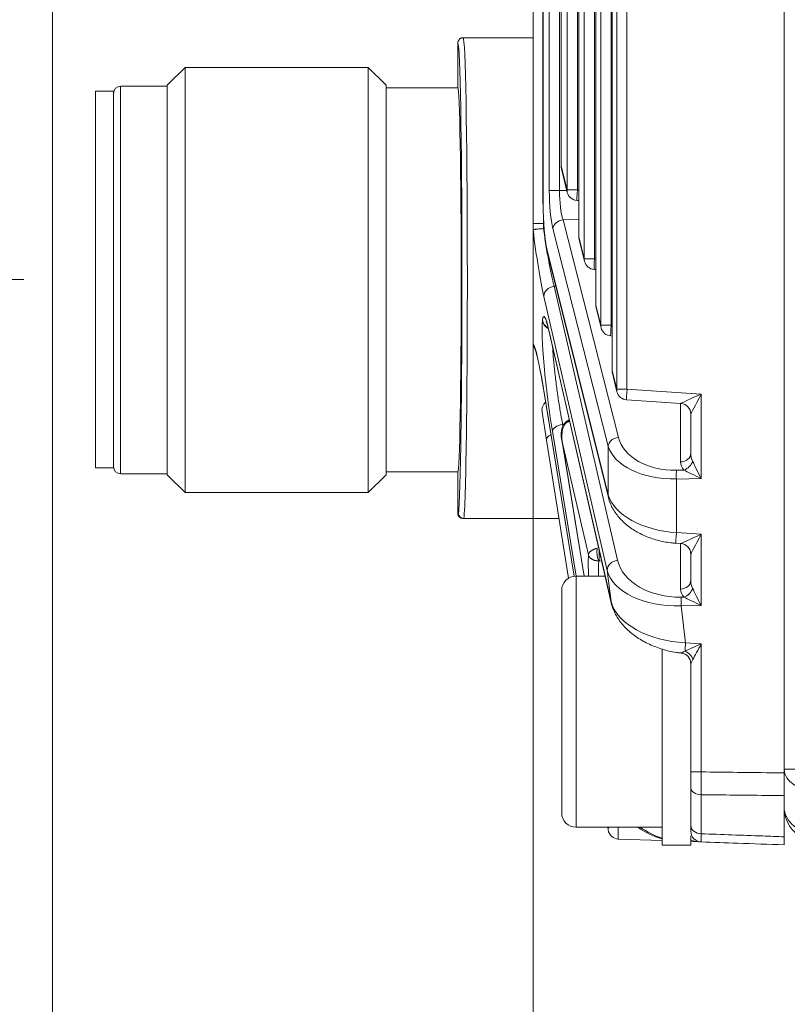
# Model space of a CAD drawing. Header units: millimetres. Extents: x 4 to 836, y 5 to 589.
# Tile 26 of 154: x 365 to 387, y 106 to 133. Entities that reach past the tile are written whole.
import ezdxf

# ---------------------------------------------------------------- set-up
doc = ezdxf.new("R2010")
doc.units = ezdxf.units.MM
doc.layers.add('1', color=7, linetype='Continuous', true_color=0xffffff)
doc.styles.add('ideas_simplex', font='simplex.shx')
doc.dimstyles.get("Standard").update_dxf_attribs({"dimtxt": 0.18, "dimasz": 0.18, "dimexe": 0.18, "dimexo": 0.0625, "dimgap": 0.09, "dimtad": 0, "dimtih": 1, "dimtoh": 1, "dimdec": 4, "dimzin": 0, "dimdsep": 46, "dimtxsty": 'Standard', "dimcen": 0.09, "dimadec": 0, "dimazin": 0, "dimtfac": 1, "dimtdec": 4, "dimtofl": 0, "dimtmove": 0, "dimatfit": 3, "dimfxl": 1, "dimtolj": 1, "dimtzin": 0, "dimarcsym": 0})

# ---------------------------------------------------------------- blocks, each defined once
blk = doc.blocks.new('_U0')
at = {"layer": '1', "color": 152, "lineweight": 13}
for p, q in [((379.695031, 124.782597), (379.695031, 47.920068)), ((504.495031, 74.90566), (504.495031, 47.920068))]:
    blk.add_line(p, q, dxfattribs=at)
at = {"layer": '1', "color": 87, "lineweight": 25}
for p, q in [((435.007531, 57.045068), (433.507531, 57.045068)), ((433.507531, 57.045068), (433.507531, 51.420068)), ((450.682531, 57.045068), (449.182531, 57.045068)), ((450.682531, 51.420068), (450.682531, 57.045068)), ((433.507531, 51.420068), (435.007531, 51.420068)), ((449.182531, 51.420068), (450.682531, 51.420068))]:
    blk.add_line(p, q, dxfattribs=at)
at = {"layer": '1', "color": 27, "lineweight": 13}
blk.add_line((379.695031, 49.920068), (504.495031, 49.920068), dxfattribs=at)
at = {"layer": '1', "color": 27, "lineweight": 18}
for points in [[(379.695031, 49.920068), (382.69503, 50.449049), (382.695033, 49.391087)], [(504.495031, 49.920068), (501.495033, 49.391087), (501.49503, 50.449049)]]:
    blk.add_solid(points, dxfattribs=at)
at = {"layer": '1', "color": 87, "linetype": 'Continuous', "lineweight": 25, "char_height": 3, "attachment_point": 7, "line_spacing_factor": 1.204819, "style": 'ideas_simplex'}
for s, insert in [('\\W1.1692;124,8', (434.979031, 59.180068)), ('\\W1.1692;4.913', (434.979031, 51.867568))]:
    blk.add_mtext(s, dxfattribs=dict(at, insert=insert))
blk = doc.blocks.new('_U8')
at = {"layer": '1', "color": 152, "lineweight": 13}
for p, q in [((366.298505, 143.71147), (366.298505, 47.920068)), ((379.695031, 121.472174), (379.695031, 47.920068))]:
    blk.add_line(p, q, dxfattribs=at)
at = {"layer": '1', "color": 87, "lineweight": 25}
for p, q in [((347.739505, 57.045068), (346.239505, 57.045068)), ((346.239505, 57.045068), (346.239505, 51.420068)), ((360.444505, 57.045068), (358.944505, 57.045068)), ((360.444505, 51.420068), (360.444505, 57.045068)), ((346.239505, 51.420068), (347.739505, 51.420068)), ((358.944505, 51.420068), (360.444505, 51.420068))]:
    blk.add_line(p, q, dxfattribs=at)
at = {"layer": '1', "color": 27, "lineweight": 13}
blk.add_line((379.695031, 49.920068), (346.239505, 49.920068), dxfattribs=at)
at = {"layer": '1', "color": 27, "lineweight": 18}
for points in [[(366.298505, 49.920068), (369.298504, 50.449049), (369.298507, 49.391087)], [(379.695031, 49.920068), (376.695033, 49.391087), (376.69503, 50.449049)]]:
    blk.add_solid(points, dxfattribs=at)
at = {"layer": '1', "color": 87, "linetype": 'Continuous', "lineweight": 25, "char_height": 3, "attachment_point": 7, "line_spacing_factor": 1.204819, "style": 'ideas_simplex'}
for s, insert in [('\\W1.1919;13,4', (347.711005, 59.180068)), ('\\W1.2097;.527', (347.711005, 51.867568))]:
    blk.add_mtext(s, dxfattribs=dict(at, insert=insert))
blk = doc.blocks.new('_U10')
at = {"layer": '1', "color": 152, "lineweight": 13}
for p, q in [((364.298505, 146.21147), (344.413821, 146.21147)), ((365.498505, 125.7222), (344.413821, 125.7222))]:
    blk.add_line(p, q, dxfattribs=at)
at = {"layer": '1', "color": 27, "lineweight": 13}
blk.add_line((346.413821, 146.21147), (346.413821, 125.7222), dxfattribs=at)
at = {"layer": '1', "color": 87, "lineweight": 25}
for p, q in [((344.913821, 143.069335), (339.288821, 143.069335)), ((339.288821, 143.069335), (339.288821, 141.569335)), ((344.913821, 141.569335), (344.913821, 143.069335)), ((339.288821, 130.364335), (339.288821, 128.864335)), ((344.913821, 128.864335), (344.913821, 130.364335)), ((339.288821, 128.864335), (344.913821, 128.864335))]:
    blk.add_line(p, q, dxfattribs=at)
at = {"layer": '1', "color": 27, "lineweight": 18}
for points in [[(346.413821, 146.21147), (346.942802, 143.211472), (345.88484, 143.211468)], [(346.413821, 125.7222), (345.88484, 128.722198), (346.942802, 128.722202)]]:
    blk.add_solid(points, dxfattribs=at)
at = {"layer": '1', "color": 87, "linetype": 'Continuous', "lineweight": 25, "char_height": 3, "attachment_point": 7, "rotation": 90, "line_spacing_factor": 1.204819, "style": 'ideas_simplex'}
for s, insert in [('\\W1.2097;20,5', (337.447821, 130.311835)), ('\\W1.2097;.807', (344.760321, 130.311835))]:
    blk.add_mtext(s, dxfattribs=dict(at, insert=insert))

msp = doc.modelspace()

# ---------------------------------------------------------------- linework, layer by layer
at = {"layer": '1', "color": 27, "linetype": 'Continuous', "lineweight": 18}
for p, q in [((386.695, 111.975), (386.695, 159.948)), ((381.898, 148.741), (381.898, 123.182)), ((381.443, 146.912), (381.443, 125.011)), ((380.97, 145.013), (380.97, 126.91)), ((379.695, 127.283), (379.695, 144.64)), ((379.971, 144.094), (379.971, 127.829)), ((380.479, 143.043), (380.479, 128.88)), ((377.599, 131.061), (377.599, 132.311)), ((379.695, 132.461), (377.749, 132.461)), ((369.999, 131.636), (369.499, 131.136)), ((375.099, 131.636), (369.999, 131.636)), ((369.999, 131.636), (369.999, 119.786)), ((375.599, 131.136), (375.099, 131.636)), ((375.099, 131.636), (375.099, 119.786)), ((369.499, 131.111), (368.199, 131.111)), ((369.499, 131.136), (369.499, 120.286)), ((375.599, 131.136), (375.599, 120.286)), ((377.599, 131.061), (375.599, 131.061)), ((380.488, 128.807), (380.651, 128.153)), ((380.922, 127.926), (380.97, 127.923)), ((379.975, 127.829), (379.971, 127.829)), ((379.695, 127.1), (379.695, 127.283)), ((379.695, 123.972), (379.695, 127.1)), ((380.979, 126.838), (381.13, 126.231)), ((380.097, 126.47), (381.796, 119.653)), ((381.401, 126.004), (381.443, 126.001)), ((381.452, 124.938), (381.591, 124.379)), ((380.142, 124.275), (381.875, 116.716)), ((381.862, 124.152), (381.898, 124.15)), ((381.907, 123.11), (382.035, 122.599)), ((379.977, 122.73), (380.842, 117.458)), ((382.306, 122.372), (383.815, 122.271)), ((380.07, 121.249), (379.946, 122.03)), ((384.095, 120.885), (384.095, 121.972)), ((380.708, 121.808), (380.701, 121.807)), ((380.68, 117.398), (380.07, 121.249)), ((380.505, 121.225), (381.122, 117.462)), ((368.199, 120.311), (369.499, 120.311)), ((369.499, 120.286), (369.999, 119.786)), ((375.099, 119.786), (375.599, 120.286)), ((375.599, 120.361), (377.599, 120.361)), ((377.599, 119.211), (377.599, 120.361)), ((369.999, 119.786), (375.099, 119.786)), ((377.769, 119.061), (377.749, 119.061)), ((377.769, 119.061), (380.416, 119.061)), ((383.681, 118.374), (383.815, 118.365)), ((384.095, 117.345), (384.095, 118.066)), ((384.095, 112.003), (384.095, 115.017)), ((384.095, 110.511), (384.095, 111.559)), ((386.695, 110.196), (386.695, 111.342)), ((381.791, 110.385), (381.778, 110.461)), ((383.295, 110.089), (382.076, 110.132)), ((384.385, 110.051), (384.095, 110.061))]:
    msp.add_line(p, q, dxfattribs=at)
at = {"layer": '1', "color": 27, "linetype": 'Continuous', "lineweight": 13}
for p, q in [((382.03, 122.671), (382.03, 149.252)), ((382.315, 149.252), (382.315, 122.671)), ((381.903, 148.741), (381.903, 123.182)), ((381.587, 124.452), (381.587, 147.471)), ((381.872, 147.471), (381.872, 124.452)), ((381.447, 146.912), (381.447, 125.011)), ((381.125, 126.303), (381.125, 145.62)), ((381.41, 145.62), (381.41, 126.303)), ((380.974, 145.013), (380.974, 126.91)), ((379.975, 144.094), (379.975, 127.829)), ((380.15, 128.205), (380.15, 143.718)), ((380.435, 143.718), (380.435, 128.205)), ((380.646, 128.226), (380.646, 143.697)), ((380.931, 143.697), (380.931, 128.226)), ((380.484, 143.043), (380.484, 128.88)), ((377.599, 132.311), (377.601, 132.31)), ((368.199, 131.111), (368.199, 120.311)), ((380.479, 128.88), (380.484, 128.88)), ((380.484, 128.88), (380.646, 128.226)), ((380.435, 128.205), (380.15, 128.205)), ((380.435, 128.205), (380.637, 128.208)), ((380.931, 128.226), (380.646, 128.226)), ((380.931, 128.226), (380.97, 128.223)), ((379.985, 127.426), (379.985, 127.283)), ((380.97, 127.396), (380.533, 127.388)), ((380.533, 127.388), (382.076, 121.325)), ((379.985, 127.283), (379.993, 127.283)), ((379.985, 127.283), (379.985, 127.144)), ((381.791, 121.08), (380.248, 127.142)), ((380.97, 126.91), (380.974, 126.91)), ((380.974, 126.91), (381.125, 126.303)), ((380.093, 126.543), (381.791, 119.725)), ((381.41, 126.303), (381.125, 126.303)), ((381.41, 126.303), (381.443, 126.301)), ((380.33, 125.537), (380.285, 125.535)), ((380.285, 125.535), (382.053, 117.9)), ((381.766, 117.619), (379.999, 125.254)), ((381.443, 125.011), (381.447, 125.011)), ((381.447, 125.011), (381.587, 124.452)), ((379.957, 124.578), (379.959, 124.595)), ((380.138, 124.306), (381.871, 116.748)), ((381.872, 124.452), (381.587, 124.452)), ((381.872, 124.452), (381.898, 124.45)), ((381.898, 123.182), (381.903, 123.182)), ((381.903, 123.182), (382.03, 122.671)), ((379.976, 122.743), (380.843, 117.458)), ((382.315, 122.671), (382.03, 122.671)), ((382.315, 122.671), (384.385, 122.533)), ((384.385, 122.533), (384.385, 120.178)), ((383.806, 120.64), (383.806, 122.272)), ((380.521, 121.682), (380.529, 121.634)), ((380.9, 117.461), (380.234, 121.497)), ((380.51, 121.199), (381.123, 117.462)), ((381.239, 118.051), (380.51, 121.199)), ((381.791, 119.725), (381.791, 121.08)), ((383.691, 120.411), (383.903, 120.415)), ((384.385, 120.178), (383.691, 120.165)), ((383.691, 120.165), (383.691, 118.674)), ((377.599, 119.211), (377.619, 119.211)), ((383.691, 118.674), (384.385, 118.627)), ((384.385, 118.627), (384.385, 116.638)), ((383.806, 117.1), (383.806, 118.366)), ((381.609, 117.88), (381.546, 117.882)), ((381.871, 116.748), (381.766, 117.619)), ((383.824, 116.873), (383.903, 116.875)), ((384.385, 116.638), (383.824, 116.628)), ((383.824, 116.628), (383.947, 115.604)), ((383.947, 115.604), (384.385, 115.575)), ((384.385, 115.575), (384.385, 112.003)), ((384.095, 112.003), (384.385, 112.003)), ((384.385, 111.368), (384.385, 110.279))]:
    msp.add_line(p, q, dxfattribs=at)
at = {"layer": '1', "color": 18, "linetype": 'Continuous', "lineweight": 18}
for p, q in [((367.999, 130.972), (367.499, 130.972)), ((367.499, 130.972), (367.499, 120.472)), ((367.999, 130.972), (367.999, 120.472)), ((367.499, 120.472), (367.999, 120.472))]:
    msp.add_line(p, q, dxfattribs=at)
at = {"layer": '1', "color": 9, "linetype": 'Continuous', "lineweight": 18}
for p, q in [((381.705, 117.461), (380.895, 117.461)), ((380.495, 110.861), (380.495, 117.061)), ((383.295, 115.431), (383.295, 109.961)), ((380.895, 110.461), (383.295, 110.461)), ((384.095, 110.223), (384.095, 109.961)), ((383.295, 109.961), (384.095, 109.961))]:
    msp.add_line(p, q, dxfattribs=at)
at = {"layer": '1', "color": 9, "linetype": 'Continuous', "lineweight": 13}
msp.add_line((380.895, 117.461), (380.895, 110.461), dxfattribs=at)
at = {"layer": '1', "color": 252, "linetype": 'Continuous', "lineweight": 13}
msp.add_line((386.695, 112.077), (387.66, 112.077), dxfattribs=at)
at = {"layer": '1', "color": 27, "linetype": 'Continuous', "lineweight": 18}
for centre, radius, start, end in [((368.199, 130.911), 0.2, 90, 180), ((380.779, 128.88), 0.3, 180, 193.9902), ((380.942, 128.226), 0.3, 193.9902, 266.1622), ((381.27, 126.91), 0.3, 180, 193.9902), ((381.421, 126.303), 0.3, 193.9902, 266.1622), ((381.743, 125.011), 0.3, 180, 193.9902), ((381.882, 124.452), 0.3, 193.9902, 266.1622), ((382.198, 123.182), 0.3, 180, 193.9902), ((382.326, 122.671), 0.3, 193.9902, 266.1622), ((380.242, 122.077), 0.3, 130.603, 189), ((368.199, 120.511), 0.2, 180, 270), ((382.087, 110.432), 0.3, 189, 268), ((384.395, 110.351), 0.3, 180, 268)]:
    msp.add_arc(centre, radius, start, end, dxfattribs=at)
at = {"layer": '1', "color": 9, "linetype": 'Continuous', "lineweight": 18}
for centre, start, end in [((380.895, 117.061), 90, 180), ((380.895, 110.861), 180, 270)]:
    msp.add_arc(centre, 0.4, start, end, dxfattribs=at)
at = {"layer": '1', "color": 252, "linetype": 'Continuous', "lineweight": 18}
msp.add_arc((387.695, 111.034), 1, 180, 268, dxfattribs=at)
at = {"layer": '1', "color": 27, "linetype": 'Continuous', "lineweight": 18}
for centre, major_axis, ratio, start_param, end_param in [((377.599, 125.711), (0, 6.6), 0.017455, 3.315891, 6.260165), ((377.599, 125.711), (0, 5.35), 0.017455, 3.141593, 6.283185), ((380.253, 127.829), (0, 1.576), 0.17633, 1.570796, 2.525692), ((380.388, 126.543), (-0.291, -0.073), 0.807933, 5.984063, 6.283198), ((380.435, 124.342), (-0.292, -0.067), 0.809428, 6.152337, 6.283204), ((380.273, 122.778), (-0.296, -0.049), 0.49073, 6.195138, 6.2832), ((383.795, 121.972), (-0.3, 0), 0.999468, 3.141593, 4.644309), ((377.749, 119.211), (0.15, 0), 0.999848, 3.141593, 4.712389), ((383.795, 118.066), (-0.3, 0), 0.999468, 3.141593, 4.644309), ((382.168, 116.783), (-0.292, -0.067), 0.809428, 6.152337, 6.283204), ((383.795, 115.017), (0.3, 0), 0.999357, 0, 1.462124), ((383.741, 112.075), (1.42, -1.464), 0.962555, 4.898063, 5.268953)]:
    msp.add_ellipse(centre, major_axis=major_axis, ratio=ratio, start_param=start_param, end_param=end_param, dxfattribs=at)
at = {"layer": '1', "color": 27, "linetype": 'Continuous', "lineweight": 13}
for centre, major_axis, ratio, start_param, end_param in [((377.749, 125.711), (0, 6.75), 0.017067, 3.313938, 6.283185), ((380.779, 128.88), (0.291, 0.073), 0.807933, 2.84247, 3.141605), ((380.38, 128.21), (0.001, 1.3), 0.177496, 1.574783, 2.53408), ((380.676, 128.21), (0.007, 1), 0.241147, 1.577519, 2.536816), ((380.942, 128.226), (0.291, 0.073), 0.807933, 2.84247, 3.141605), ((380.942, 128.226), (0.02, 0.299), 0.034821, 1.573132, 3.141564), ((380.543, 127.142), (0.291, 0.074), 0.813543, 1.401864, 2.838348), ((379.866, 127.257), (0.294, -2.437), 0.07629, 4.76483, 5.667726), ((381.27, 126.91), (0.291, 0.073), 0.807933, 2.84247, 3.141605), ((381.421, 126.303), (0.291, 0.073), 0.807933, 2.84247, 3.141605), ((381.421, 126.303), (0.02, 0.299), 0.034821, 1.573132, 3.141564), ((380.296, 125.29), (-0.292, -0.068), 0.814729, 4.561187, 6.150663), ((381.743, 125.011), (0.291, 0.073), 0.807933, 2.84247, 3.141605), ((380.248, 122.563), (0.255, -2.114), 0.07629, 3.440104, 5.23176), ((380.254, 124.613), (0.298, -0.037), 0.952361, 3.395541, 4.365167), ((380.25, 122.58), (0.255, -2.114), 0.07629, 2.516904, 3.440104), ((380.256, 124.63), (0.298, -0.037), 0.952361, 3.395541, 4.332221), ((381.882, 124.452), (0.291, 0.073), 0.807933, 2.84247, 3.141605), ((381.882, 124.452), (0.02, 0.299), 0.034821, 1.573132, 3.141564), ((379.958, 121.536), (0.294, -2.434), 0.07629, 2.080215, 2.984242), ((382.198, 123.182), (0.291, 0.073), 0.807933, 2.84247, 3.141605), ((382.326, 122.671), (0.291, 0.073), 0.807933, 2.84247, 3.141605), ((382.326, 122.671), (0.02, 0.299), 0.034821, 1.573132, 3.141564), ((384.395, 122.533), (0.58, 0.262), 0.006775, 1.585799, 3.121689), ((384.395, 122.533), (0.3, 0.561), 0.014514, 1.578553, 3.114443), ((380.531, 121.532), (0.296, 0.049), 0.499258, 1.523831, 3.053051), ((380.366, 121.296), (0.296, 0.047), 0.49948, 2.102706, 3.141593), ((382.087, 121.08), (0.291, 0.074), 0.813543, 1.401864, 2.838348), ((383.75, 121.603), (1.697, 0.141), 0.697728, 3.258033, 4.61939), ((383.761, 121.358), (1.999, 0.112), 0.59397, 3.282845, 4.644202), ((383.795, 120.885), (-0.3, 0), 0.819152, 1.605703, 3.141593), ((384.395, 120.911), (0.037, 0.42), 0.708755, 1.693447, 2.27004), ((384.406, 120.665), (0.599, 0.05), 0.697728, 3.083501, 3.660093), ((383.892, 120.661), (-0.216, -0.209), 0.73027, 0.995596, 2.217599), ((384.395, 120.178), (0.3, -0.589), 0.014114, 3.745908, 4.705205), ((383.702, 120.165), (-0.005, 0.3), 0.034894, 0.610865, 1.570162), ((384.395, 120.178), (0.594, -0.289), 0.006933, 3.738848, 4.698144), ((382.087, 119.725), (-0.291, -0.073), 0.807933, 5.984063, 6.28376), ((383.761, 119.861), (1.999, -0.112), 0.59397, 3.349406, 4.710763), ((383.702, 118.674), (-0.02, -0.299), 0.034821, 4.714725, 6.283157), ((384.395, 118.627), (0.58, 0.262), 0.006775, 1.585799, 3.121689), ((384.395, 118.627), (0.3, 0.561), 0.014514, 1.578553, 3.114443), ((381.895, 113.945), (0.557, -4.616), 0.07629, 3.607449, 3.837332), ((382.063, 117.654), (-0.292, -0.068), 0.814729, 4.561187, 6.150663), ((383.74, 118.063), (1.709, -0.053), 0.695555, 3.323342, 4.782788), ((383.751, 117.817), (2.006, 0.036), 0.593553, 3.278719, 4.738165), ((383.795, 117.345), (-0.3, 0), 0.819152, 1.605703, 3.141593), ((384.395, 117.371), (0.037, 0.42), 0.708755, 1.693447, 2.27004), ((384.406, 117.125), (0.599, 0.05), 0.697728, 3.083501, 3.660093), ((383.892, 117.12), (-0.216, -0.209), 0.73027, 0.995596, 2.217599), ((384.395, 116.638), (0.3, -0.589), 0.014114, 3.745908, 4.705205), ((383.873, 116.801), (2.021, -0.189), 0.586057, 3.344159, 4.803605), ((383.834, 116.628), (0.005, -0.3), 0.034894, 3.752458, 4.711755), ((384.395, 116.638), (0.594, -0.289), 0.006933, 3.738848, 4.698144), ((383.957, 115.604), (-0.02, -0.299), 0.034821, 4.714725, 5.612778), ((384.395, 115.575), (0.58, 0.262), 0.006775, 1.585799, 2.483852), ((384.395, 115.575), (0.3, 0.561), 0.014514, 1.578553, 2.476606), ((383.913, 115.136), (-0.21, 0.214), 0.694121, 4.115681, 5.242855), ((384.395, 111.559), (-0.3, 0), 0.635892, 0, 1.53589), ((382.087, 110.432), (0.296, 0.047), 0.49948, 2.642104, 3.141593), ((382.087, 110.432), (0.01, 0.3), 0.060338, 1.473746, 3.141593), ((383.815, 112.072), (1.523, -1.366), 0.962139, 4.826616, 5.162589), ((384.395, 110.511), (-0.3, 0), 0.771778, 0, 1.53589), ((384.395, 110.351), (0.582, -0.02), 0.515554, 4.188457, 4.712389)]:
    msp.add_ellipse(centre, major_axis=major_axis, ratio=ratio, start_param=start_param, end_param=end_param, dxfattribs=at)
at = {"layer": '1', "color": 252, "linetype": 'Continuous', "lineweight": 13}
for centre, major_axis, ratio, start_param, end_param in [((387.695, 112.077), (-1, 0), 0.628448, 0, 1.53589), ((387.695, 111.034), (1, 0), 0.777852, 3.141593, 4.677482)]:
    msp.add_ellipse(centre, major_axis=major_axis, ratio=ratio, start_param=start_param, end_param=end_param, dxfattribs=at)
at = {"layer": '1', "color": 27, "linetype": 'Continuous', "lineweight": 18}
for points, knots in [([(377.599, 132.311), (377.599, 132.321), (377.599, 132.331), (377.602, 132.345), (377.604, 132.35), (377.606, 132.36), (377.608, 132.364), (377.614, 132.378), (377.618, 132.387), (377.629, 132.403), (377.636, 132.411), (377.649, 132.424), (377.657, 132.431), (377.669, 132.439), (377.673, 132.441), (377.682, 132.446), (377.687, 132.448), (377.7, 132.454), (377.71, 132.457), (377.724, 132.46), (377.729, 132.46), (377.739, 132.461), (377.744, 132.461), (377.749, 132.461)], [0, 0, 0, 0, 0.125, 0.125, 0.1875, 0.1875, 0.25, 0.25, 0.375, 0.375, 0.5, 0.5, 0.625, 0.625, 0.6875, 0.6875, 0.75, 0.75, 0.875, 0.875, 0.9375, 0.9375, 1, 1, 1, 1]), ([(379.696, 127.107), (379.695, 127.107), (379.695, 127.106), (379.695, 127.104), (379.695, 127.102), (379.695, 127.1)], [0, 0, 0, 0, 0.5, 0.5, 1, 1, 1, 1]), ([(379.696, 127.107), (379.697, 127.108), (379.7, 127.11), (379.707, 127.112), (379.709, 127.113), (379.716, 127.114), (379.719, 127.115), (379.731, 127.117), (379.74, 127.119), (379.756, 127.122), (379.762, 127.122), (379.774, 127.124), (379.78, 127.125), (379.8, 127.127), (379.814, 127.129), (379.845, 127.132), (379.861, 127.134), (379.895, 127.137), (379.912, 127.138), (379.948, 127.141), (379.966, 127.142), (379.985, 127.144)], [0, 0, 0, 0, 0.125, 0.125, 0.1875, 0.1875, 0.25, 0.25, 0.375, 0.375, 0.4375, 0.4375, 0.5, 0.5, 0.625, 0.625, 0.75, 0.75, 0.875, 0.875, 1, 1, 1, 1]), ([(380.063, 124.553), (380.063, 124.553), (380.063, 124.553), (380.072, 124.534), (380.1, 124.448), (380.125, 124.347), (380.142, 124.275)], [0, 0, 0, 0, 0.002051, 0.239029, 0.55581, 1, 1, 1, 1]), ([(379.695, 123.972), (379.695, 123.97), (379.695, 123.969), (379.695, 123.965), (379.695, 123.963), (379.695, 123.958), (379.696, 123.955), (379.696, 123.95), (379.696, 123.947), (379.697, 123.944)], [0, 0, 0, 0, 0.25, 0.25, 0.5, 0.5, 0.75, 0.75, 1, 1, 1, 1]), ([(379.742, 123.816), (379.736, 123.825), (379.731, 123.834), (379.723, 123.851), (379.719, 123.859), (379.712, 123.875), (379.71, 123.883), (379.702, 123.909), (379.699, 123.926), (379.697, 123.944)], [0, 0, 0, 0, 0.221752, 0.221752, 0.416314, 0.416314, 0.610876, 0.610876, 1, 1, 1, 1]), ([(379.739, 123.822), (379.739, 123.822), (379.74, 123.817), (379.76, 123.768), (379.795, 123.65), (379.829, 123.514), (379.852, 123.405), (379.857, 123.38)], [0, 0, 0, 0, 0.098958, 0.303375, 0.582664, 0.909224, 1, 1, 1, 1]), ([(379.857, 123.38), (379.87, 123.317), (379.904, 123.155), (379.945, 122.923), (379.972, 122.766), (379.977, 122.73)], [0, 0, 0, 0, 0.358608, 0.856942, 1, 1, 1, 1]), ([(380.69, 121.804), (380.685, 121.803), (380.658, 121.794), (380.607, 121.753), (380.55, 121.685), (380.507, 121.6), (380.469, 121.429), (380.476, 121.299), (380.51, 121.199)], [0, 0, 0, 0, 0.021294, 0.106356, 0.243029, 0.37735, 0.50072, 1, 1, 1, 1]), ([(380.505, 121.226), (380.505, 121.226), (380.505, 121.226), (380.506, 121.216), (380.508, 121.207), (380.51, 121.199)], [0, 0, 0, 0, 0.004904, 0.004904, 1, 1, 1, 1]), ([(381.796, 119.653), (381.811, 119.592), (381.863, 119.435), (382.001, 119.192), (382.227, 118.941), (382.511, 118.727), (382.841, 118.559), (383.2, 118.441), (383.488, 118.39), (383.647, 118.376), (383.681, 118.374)], [0, 0, 0, 0, 0.092898, 0.246538, 0.399663, 0.549935, 0.694364, 0.832141, 0.964568, 1, 1, 1, 1]), ([(377.768, 119.061), (377.758, 119.062), (377.749, 119.063), (377.734, 119.065), (377.73, 119.067), (377.72, 119.069), (377.715, 119.071), (377.702, 119.077), (377.693, 119.081), (377.677, 119.092), (377.669, 119.099), (377.655, 119.113), (377.649, 119.12), (377.641, 119.132), (377.639, 119.137), (377.634, 119.145), (377.632, 119.15), (377.626, 119.163), (377.623, 119.173), (377.62, 119.192), (377.619, 119.202), (377.619, 119.211)], [0, 0, 0, 0, 0.125, 0.125, 0.1875, 0.1875, 0.25, 0.25, 0.375, 0.375, 0.5, 0.5, 0.625, 0.625, 0.6875, 0.6875, 0.75, 0.75, 0.875, 0.875, 1, 1, 1, 1]), ([(381.875, 116.716), (381.89, 116.655), (381.94, 116.494), (382.074, 116.243), (382.299, 115.979), (382.587, 115.746), (382.924, 115.555), (383.293, 115.415), (383.6, 115.341), (383.779, 115.321), (383.826, 115.318)], [0, 0, 0, 0, 0.088507, 0.236826, 0.387475, 0.538494, 0.684337, 0.822662, 0.953457, 1, 1, 1, 1]), ([(384.095, 111.559), (384.095, 111.59), (384.095, 111.656), (384.095, 111.729), (384.095, 111.805), (384.095, 111.883), (384.095, 111.963), (384.095, 112.003)], [0, 0, 0, 0, 0.25, 0.5, 0.5, 0.75, 1, 1, 1, 1]), ([(386.695, 111.975), (386.695, 111.917), (386.695, 111.86), (386.695, 111.776), (386.695, 111.748), (386.695, 111.693), (386.695, 111.666), (386.695, 111.585), (386.695, 111.481), (386.695, 111.387), (386.695, 111.342)], [0, 0, 0, 0, 0.25, 0.25, 0.375, 0.375, 0.5, 0.5, 0.75, 1, 1, 1, 1]), ([(384.095, 110.351), (384.095, 110.351), (384.095, 110.358), (384.095, 110.379), (384.095, 110.406), (384.095, 110.44), (384.095, 110.485), (384.095, 110.511)], [0, 0, 0, 0, 0.25, 0.5, 0.5, 0.75, 1, 1, 1, 1]), ([(386.695, 109.971), (386.263, 109.986), (385.831, 110.001), (385.061, 110.028), (384.723, 110.04), (384.385, 110.051)], [0, 0, 0, 0, 0.560865, 0.560865, 1, 1, 1, 1]), ([(386.695, 110.196), (386.695, 110.16), (386.695, 110.128), (386.695, 110.086), (386.695, 110.073), (386.695, 110.049), (386.695, 110.038), (386.695, 110.009), (386.695, 109.981), (386.695, 109.971), (386.695, 109.971)], [0, 0, 0, 0, 0.250099, 0.250099, 0.375149, 0.375149, 0.500198, 0.500198, 0.750298, 1, 1, 1, 1])]:
    msp.add_open_spline(points, degree=3, knots=knots, dxfattribs=at)
at = {"layer": '1', "color": 27, "linetype": 'Continuous', "lineweight": 13}
for points, knots in [([(379.695, 127.283), (379.695, 127.283), (379.702, 127.283), (379.731, 127.283), (379.753, 127.283), (379.806, 127.283), (379.838, 127.283), (379.908, 127.283), (379.946, 127.283), (379.985, 127.283)], [0, 0, 0, 0, 0.25, 0.25, 0.5, 0.5, 0.75, 0.75, 1, 1, 1, 1]), ([(379.985, 127.144), (379.996, 127.064), (380.008, 126.985), (380.026, 126.867), (380.035, 126.809), (380.044, 126.751), (380.05, 126.712), (380.053, 126.693), (380.069, 126.597), (380.094, 126.447), (380.12, 126.304), (380.136, 126.217), (380.139, 126.2), (380.146, 126.166), (380.149, 126.149), (380.159, 126.099), (380.166, 126.066), (380.185, 125.969), (380.211, 125.847), (380.236, 125.736), (380.254, 125.657), (380.261, 125.631), (380.273, 125.582), (380.279, 125.558), (380.285, 125.535)], [0, 0, 0, 0, 0.125, 0.125, 0.1875, 0.21875, 0.21875, 0.25, 0.25, 0.375, 0.5, 0.5, 0.53125, 0.53125, 0.5625, 0.5625, 0.625, 0.625, 0.75, 0.875, 0.875, 0.9375, 0.9375, 1, 1, 1, 1]), ([(380.242, 123.84), (380.243, 123.817), (380.244, 123.793), (380.248, 123.742), (380.25, 123.702), (380.253, 123.661), (380.255, 123.633), (380.257, 123.619), (380.262, 123.548), (380.267, 123.489), (380.278, 123.369), (380.285, 123.307), (380.295, 123.212), (380.3, 123.164), (380.305, 123.115), (380.309, 123.083), (380.311, 123.066), (380.32, 122.984), (380.329, 122.917), (380.345, 122.784), (380.354, 122.717), (380.368, 122.616), (380.375, 122.565), (380.382, 122.515), (380.387, 122.481), (380.39, 122.464), (380.402, 122.379), (380.423, 122.246), (380.444, 122.116), (380.46, 122.02), (380.465, 121.988), (380.476, 121.925), (380.482, 121.894), (380.498, 121.801), (380.51, 121.741), (380.521, 121.682)], [0, 0, 0, 0, 0.041311, 0.041311, 0.084888, 0.106676, 0.106676, 0.128464, 0.128464, 0.215618, 0.215618, 0.302771, 0.302771, 0.346348, 0.368137, 0.368137, 0.389925, 0.389925, 0.477079, 0.477079, 0.564232, 0.564232, 0.607809, 0.629597, 0.629597, 0.651386, 0.651386, 0.738539, 0.825693, 0.825693, 0.86927, 0.86927, 0.912846, 0.912846, 1, 1, 1, 1]), ([(380.715, 121.774), (380.711, 121.773), (380.703, 121.772), (380.691, 121.769), (380.68, 121.765), (380.668, 121.76), (380.657, 121.755), (380.646, 121.748), (380.635, 121.74), (380.625, 121.732), (380.615, 121.723), (380.605, 121.713), (380.595, 121.701), (380.586, 121.69), (380.573, 121.671), (380.558, 121.645), (380.541, 121.608), (380.527, 121.567), (380.513, 121.514), (380.502, 121.444), (380.498, 121.387), (380.498, 121.352), (380.498, 121.343), (380.498, 121.333), (380.499, 121.322), (380.499, 121.311), (380.5, 121.3), (380.5, 121.287), (380.501, 121.274), (380.503, 121.26), (380.504, 121.246), (380.506, 121.231), (380.508, 121.215), (380.51, 121.204), (380.51, 121.199)], [0, 0, 0, 0, 0.016583, 0.033309, 0.050266, 0.067541, 0.085213, 0.103359, 0.122048, 0.141344, 0.161305, 0.181983, 0.203425, 0.225675, 0.248769, 0.303084, 0.363054, 0.428893, 0.500764, 0.615559, 0.751442, 0.76424, 0.778091, 0.792995, 0.808954, 0.825966, 0.844031, 0.863151, 0.883324, 0.904552, 0.926833, 0.950168, 0.974557, 1, 1, 1, 1]), ([(380.715, 121.774), (380.712, 121.779), (380.71, 121.784), (380.705, 121.793), (380.698, 121.802), (380.693, 121.805), (380.69, 121.804)], [0, 0, 0, 0, 0.261352, 0.261352, 0.522705, 1, 1, 1, 1]), ([(381.488, 118.237), (381.475, 118.234), (381.462, 118.231), (381.439, 118.224), (381.428, 118.22), (381.408, 118.213), (381.398, 118.209), (381.383, 118.202), (381.379, 118.2), (381.37, 118.196), (381.365, 118.194), (381.354, 118.188), (381.347, 118.184), (381.334, 118.176), (381.328, 118.172), (381.315, 118.164), (381.31, 118.159), (381.299, 118.151), (381.294, 118.147), (381.285, 118.138), (381.281, 118.135), (381.274, 118.127), (381.271, 118.123), (381.264, 118.115), (381.261, 118.111), (381.256, 118.103), (381.254, 118.099), (381.25, 118.092), (381.248, 118.088), (381.245, 118.08), (381.244, 118.077), (381.242, 118.069), (381.241, 118.065), (381.24, 118.058), (381.239, 118.054), (381.239, 118.051)], [0, 0, 0, 0, 0.08036, 0.08036, 0.160719, 0.160719, 0.241079, 0.241079, 0.281259, 0.281259, 0.321438, 0.321438, 0.383882, 0.383882, 0.446325, 0.446325, 0.508769, 0.508769, 0.571213, 0.571213, 0.626146, 0.626146, 0.681079, 0.681079, 0.736013, 0.736013, 0.790946, 0.790946, 0.84321, 0.84321, 0.895473, 0.895473, 0.947737, 0.947737, 1, 1, 1, 1]), ([(381.528, 117.882), (381.525, 117.882), (381.52, 117.882), (381.511, 117.882), (381.503, 117.883), (381.494, 117.884), (381.486, 117.884), (381.477, 117.885), (381.469, 117.887), (381.46, 117.888), (381.452, 117.89), (381.443, 117.891), (381.435, 117.893), (381.426, 117.895), (381.418, 117.898), (381.409, 117.9), (381.401, 117.903), (381.393, 117.906), (381.385, 117.909), (381.377, 117.912), (381.369, 117.915), (381.361, 117.919), (381.354, 117.923), (381.346, 117.927), (381.339, 117.931), (381.328, 117.937), (381.315, 117.946), (381.299, 117.959), (381.283, 117.973), (381.273, 117.984), (381.267, 117.993), (381.263, 117.998), (381.259, 118.004), (381.255, 118.011), (381.25, 118.019), (381.246, 118.029), (381.242, 118.039), (381.24, 118.047), (381.239, 118.051)], [0, 0, 0, 0, 0.018893, 0.03793, 0.057112, 0.076446, 0.095933, 0.115578, 0.135385, 0.155358, 0.175498, 0.195811, 0.2163, 0.236968, 0.257818, 0.278853, 0.300078, 0.321494, 0.343106, 0.364917, 0.386929, 0.409146, 0.431571, 0.454207, 0.477057, 0.500125, 0.5558, 0.615985, 0.680721, 0.750046, 0.766942, 0.787927, 0.813004, 0.842179, 0.875459, 0.91285, 0.954361, 1, 1, 1, 1]), ([(381.528, 117.882), (381.523, 117.89), (381.518, 117.899), (381.509, 117.922), (381.505, 117.935), (381.493, 117.979), (381.487, 118.013), (381.479, 118.083), (381.477, 118.12), (381.479, 118.185), (381.482, 118.215), (381.488, 118.237)], [0, 0, 0, 0, 0.125, 0.125, 0.25, 0.25, 0.5, 0.5, 0.75, 0.75, 1, 1, 1, 1]), ([(381.541, 118.176), (381.541, 118.175), (381.541, 118.173), (381.541, 118.169), (381.54, 118.163), (381.54, 118.156), (381.54, 118.15), (381.54, 118.143), (381.539, 118.137), (381.539, 118.131), (381.539, 118.124), (381.539, 118.118), (381.539, 118.111), (381.539, 118.105), (381.539, 118.098), (381.539, 118.092), (381.538, 118.086), (381.538, 118.079), (381.538, 118.071), (381.538, 118.061), (381.538, 118.049), (381.538, 118.037), (381.538, 118.025), (381.539, 118.012), (381.539, 118), (381.539, 117.988), (381.539, 117.977), (381.54, 117.965), (381.54, 117.954), (381.541, 117.943), (381.541, 117.933), (381.542, 117.923), (381.543, 117.913), (381.543, 117.904), (381.544, 117.896), (381.545, 117.889), (381.545, 117.884), (381.546, 117.882)], [0, 0, 0, 0, 0.002206, 0.022568, 0.042788, 0.062865, 0.082799, 0.102591, 0.122241, 0.141748, 0.161114, 0.180337, 0.199419, 0.218359, 0.237158, 0.255815, 0.274331, 0.292706, 0.31094, 0.345602, 0.380686, 0.416191, 0.45212, 0.488471, 0.525247, 0.562449, 0.600077, 0.638132, 0.676616, 0.715528, 0.75487, 0.794643, 0.834848, 0.875485, 0.916556, 0.95806, 1, 1, 1, 1]), ([(381.528, 117.882), (381.526, 117.836), (381.524, 117.785), (381.523, 117.705), (381.523, 117.677), (381.522, 117.62), (381.522, 117.591), (381.523, 117.534), (381.523, 117.507), (381.523, 117.48)], [0, 0, 0, 0, 0.410931, 0.410931, 0.616396, 0.616396, 0.821862, 0.821862, 1, 1, 1, 1]), ([(381.546, 117.882), (381.544, 117.882), (381.541, 117.882), (381.537, 117.882), (381.532, 117.882), (381.53, 117.882), (381.528, 117.882)], [0, 0, 0, 0, 0.256852, 0.508712, 0.756207, 1, 1, 1, 1]), ([(383.828, 115.315), (383.828, 115.315), (383.83, 115.316), (383.834, 115.318), (383.836, 115.319), (383.843, 115.322), (383.846, 115.324), (383.855, 115.328), (383.859, 115.33), (383.869, 115.335), (383.874, 115.338), (383.885, 115.344), (383.891, 115.347), (383.909, 115.356), (383.922, 115.363), (383.935, 115.37)], [0, 0, 0, 0, 0.125, 0.125, 0.25, 0.25, 0.375, 0.375, 0.5, 0.5, 0.625, 0.625, 0.75, 0.75, 1, 1, 1, 1]), ([(384.154, 115.136), (384.147, 115.122), (384.139, 115.108), (384.126, 115.081), (384.12, 115.069), (384.108, 115.047), (384.104, 115.037), (384.099, 115.027), (384.097, 115.024), (384.096, 115.019), (384.095, 115.017), (384.095, 115.017)], [0, 0, 0, 0, 0.25, 0.25, 0.5, 0.5, 0.75, 0.75, 0.875, 0.875, 1, 1, 1, 1]), ([(384.385, 112.003), (384.384, 111.946), (384.384, 111.832), (384.384, 111.721), (384.384, 111.612), (384.384, 111.56), (384.384, 111.485), (384.384, 111.461), (384.384, 111.413), (384.384, 111.39), (384.385, 111.368)], [0, 0, 0, 0, 0.25, 0.5, 0.5, 0.75, 0.75, 0.875, 0.875, 1, 1, 1, 1]), ([(384.385, 112.003), (384.723, 111.999), (385.061, 111.995), (385.831, 111.985), (386.263, 111.98), (386.695, 111.975)], [0, 0, 0, 0, 0.439135, 0.439135, 1, 1, 1, 1]), ([(386.695, 111.342), (386.029, 111.35), (385.363, 111.357), (384.592, 111.366), (384.489, 111.367), (384.385, 111.368)], [0, 0, 0, 0, 0.86501, 0.86501, 1, 1, 1, 1]), ([(384.385, 110.279), (384.384, 110.243), (384.384, 110.178), (384.384, 110.13), (384.384, 110.091), (384.384, 110.076), (384.384, 110.061), (384.384, 110.058), (384.384, 110.053), (384.384, 110.051), (384.385, 110.051)], [0, 0, 0, 0, 0.25, 0.5, 0.5, 0.75, 0.75, 0.875, 0.875, 1, 1, 1, 1]), ([(384.385, 110.279), (384.954, 110.259), (385.524, 110.238), (386.294, 110.211), (386.495, 110.203), (386.695, 110.196)], [0, 0, 0, 0, 0.739697, 0.739697, 1, 1, 1, 1])]:
    msp.add_open_spline(points, degree=3, knots=knots, dxfattribs=at)
at = {"layer": '1', "color": 27, "linetype": 'Continuous', "lineweight": 18}
msp.add_open_spline([(384.095, 115.016), (384.095, 115.017)], degree=1, dxfattribs=at)

# ---------------------------------------------------------------- dimensions: what is measured, and where the dimension line sits
at = {"layer": '1', "color": 87, "linetype": 'Continuous', "lineweight": 25}
dim = msp.add_linear_dim(base=(346.414, 125.722), p1=(366.799, 146.211), p2=(367.999, 125.722), angle=90, text='<>\\P[\\C87;{\\H1.00x;\\Fsimplex.shx;.807\\Fsimplex.shx;}\\C87; ]', dimstyle='Standard', override={"dimtxt": 3, "dimasz": 3, "dimexe": 2, "dimexo": 2.5, "dimgap": 1.5, "dimtad": 1, "dimtih": 0, "dimtoh": 0, "dimdec": 1, "dimlfac": 1, "dimzin": 8, "dimdsep": 44, "dimlunit": 2, "dimtxsty": 'ideas_simplex', "dimsah": 1, "dimse1": 0, "dimse2": 0, "dimsd1": 0, "dimsd2": 0, "dimclrd": 27, "dimclre": 152, "dimclrt": 87, "dimtol": 0, "dimtm": -0.1, "dimtfac": 0.5, "dimtdec": 2, "dimtofl": 1, "dimtmove": 0, "dimtzin": 8, "dimlwd": 13, "dimlwe": 13}, dxfattribs=at)
dim.commit()
dim.dimension.update_dxf_attribs({"geometry": '_U10', "text_midpoint": (346.414, 135.967), "dimtype": 160})
for base, p1, p2, text, picture, middle in [((366.299, 49.92), (379.695, 124.992), (366.299, 146.211), '<>\\P[\\C87;{\\H1.00x;\\Fsimplex.shx;.527\\Fsimplex.shx;}\\C87; ]', '_U8', (338.727, 49.92)), ((379.695, 49.92), (504.495, 80.743), (379.695, 127.283), '<>\\P[\\C87;{\\H1.00x;\\Fsimplex.shx;4.913\\Fsimplex.shx;}\\C87; ]', '_U0', (442.095, 49.92))]:
    dim = msp.add_linear_dim(base=base, p1=p1, p2=p2, text=text, dimstyle='Standard', override={"dimtxt": 3, "dimasz": 3, "dimexe": 2, "dimexo": 2.5, "dimgap": 1.5, "dimtad": 1, "dimtih": 0, "dimtoh": 0, "dimdec": 2, "dimlfac": 1, "dimzin": 8, "dimdsep": 44, "dimlunit": 2, "dimtxsty": 'ideas_simplex', "dimsah": 1, "dimse1": 0, "dimse2": 0, "dimsd1": 0, "dimsd2": 0, "dimclrd": 27, "dimclre": 152, "dimclrt": 87, "dimtol": 0, "dimtm": -0.1, "dimtfac": 0.5, "dimtdec": 2, "dimtofl": 1, "dimtmove": 0, "dimtzin": 8, "dimlwd": 13, "dimlwe": 13}, dxfattribs=at)
    dim.commit()
    dim.dimension.update_dxf_attribs({"geometry": picture, "text_midpoint": middle, "dimtype": 160})

doc.saveas('drawing.dxf')
